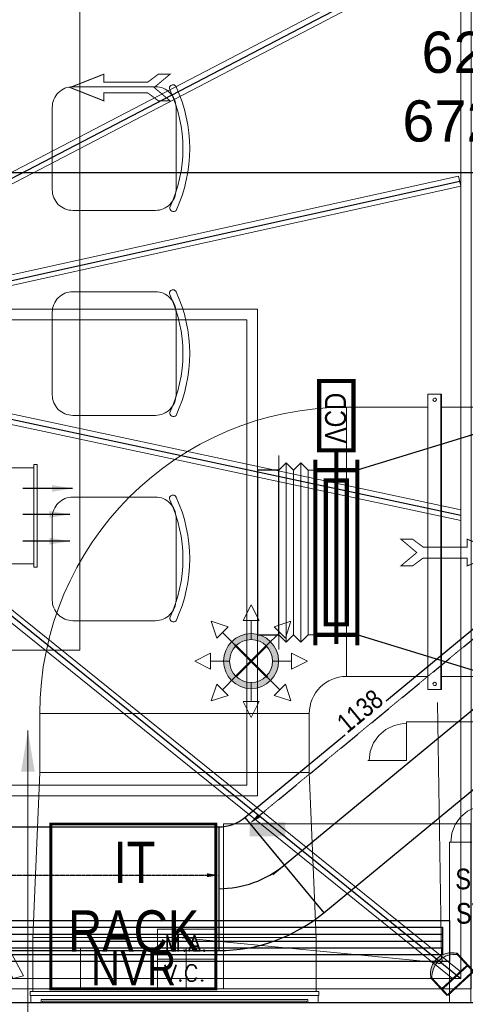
# Model space of a CAD drawing. Header units: millimetres. Extents: x -125266 to 274256, y -711690 to -301689.
# Tile 29 of 256: x -55767 to -54147, y -362015 to -358432. Entities that reach past the tile are written whole.
import ezdxf

# ---------------------------------------------------------------- set-up
doc = ezdxf.new("R2010")
doc.units = ezdxf.units.MM
doc.header["$PDMODE"] = 98
doc.linetypes.add('CONTINOUS', pattern=[0])
doc.linetypes.add('HIDDEN2', pattern=[0.1875, 0.125, -0.0625])
doc.layers.get('Defpoints').update_dxf_attribs({"lineweight": 5})
for name, color, linetype, lineweight in [('A-WALL', 8, 'Continuous', 18), ('ARCH', 7, 'Continuous', 0), ('CCTV CAMERA', 5, 'Continuous', 0), ('CCTV Legend', 7, 'Continuous', 5), ('CEILING', 8, 'Continuous', 5), ('Counter Top', 8, 'Continuous', 5), ('Dry Wall Partition', 7, 'Continuous', 9), ('Furniture', 8, 'Continuous', 5), ('HATCH', 253, 'Continuous', 0), ('HOOD', 6, 'Continuous', 0), ('HVAC', 170, 'Continuous', 5), ('LIGHT', 173, 'Continuous', 5), ('LOOSE FURNITURE', 8, 'Continuous', 0), ('MEPTEK -VCD', 5, 'Continuous', 25), ('MEPTEK FA FAN', 1, 'Continuous', 9), ('MEPTEK HVAC-Kitchen Exhaust Air Duct', 30, 'Continuous', 30), ('MEPTEK HVAC-Kitchen Fresh Air Duct', 3, 'Continuous', 30), ('MEPTEK SA DUCT', 6, 'Continuous', 9), ('MEPTEK-TEXT1', 7, 'Continuous', 30), ('MUSIC AMPLIFIER', 4, 'Continuous', 0), ('MUSIC VOLUME CONTROL', 30, 'Continuous', 0), ('Music-VOICE CONTROLLER', 30, 'Continuous', 0), ('P-PIPE', 3, 'Continuous', 9), ('SPRINKLER PENDANT 68', 3, 'Continuous', 0), ('SPRINKLER PENDANT EXIS.', 6, 'Continuous', 0)]:
    doc.layers.add(name, color=color, linetype=linetype, lineweight=lineweight)
for name, color, linetype in [('MEPTEK-UNITS', 1, 'Continuous'), ('MEPTEL LINEAR GRILL', 5, 'Continuous'), ('Model_Top', 7, 'Continuous'), ('RACK', 7, 'Continuous')]:
    doc.layers.add(name, color=color, linetype=linetype)
doc.styles.add('Arial_B', font='arialbd.ttf', dxfattribs={"height": 350})
doc.styles.add('ARL', font='ARIALN.TTF')
doc.styles.add('REVAC', font='verdana.ttf', dxfattribs={"height": 50})
doc.styles.add('SA-DESIGN', font='arial.ttf')
doc.styles.add('SAN', font='romans.shx')
doc.styles.get("Standard").update_dxf_attribs({"font": 'ARIALN.TTF'})
doc.styles.add('Times New Roman', font='times.ttf', dxfattribs={"height": 150})
doc.dimstyles.new('ARA-125', dxfattribs={"dimtxt": 200, "dimasz": 75, "dimexe": 0, "dimexo": 75, "dimgap": 7.5, "dimtad": 0, "dimdec": 0, "dimrnd": 5, "dimdsep": 46, "dimtxsty": 'Times New Roman', "dimblk": 'ARCHTICK', "dimcen": 56.25, "dimdle": 56.25, "dimclrd": 256, "dimclre": 256, "dimclrt": 256, "dimazin": 3, "dimtfac": 1, "dimtdec": 0, "dimtix": 1, "dimtmove": 1, "dimatfit": 3, "dimfxl": 0, "dimtolj": 1, "dimlwd": -1, "dimlwe": 0, "dimarcsym": 0})
doc.dimstyles.new('Copy of Standard', dxfattribs={"dimtxt": 70, "dimasz": 42, "dimexe": 24, "dimexo": 24, "dimgap": 24, "dimtad": 1, "dimtoh": 1, "dimdec": 0, "dimzin": 0, "dimdsep": 46, "dimtxsty": 'Standard', "dimcen": 0.09, "dimadec": 0, "dimazin": 0, "dimtfac": 1, "dimtdec": 0, "dimtofl": 0, "dimtmove": 0, "dimatfit": 3, "dimfxl": 0, "dimtolj": 1, "dimtzin": 0, "dimarcsym": 0})
doc.dimstyles.new('SA DESIGN', dxfattribs={"dimtxt": 10, "dimasz": 4, "dimexe": 1, "dimexo": 1, "dimgap": 1, "dimtad": 0, "dimtih": 1, "dimtoh": 1, "dimdec": 0, "dimzin": 0, "dimdsep": 46, "dimtxsty": 'Standard', "dimcen": 0.09, "dimclrd": 7, "dimclre": 1, "dimclrt": 256, "dimadec": 0, "dimazin": 0, "dimtfac": 1, "dimtdec": 0, "dimtofl": 0, "dimtmove": 1, "dimatfit": 3, "dimfxl": 0, "dimtolj": 1, "dimtzin": 0, "dimarcsym": 0})

# ---------------------------------------------------------------- blocks, each defined once
blk = doc.blocks.new('MESH JALI CEILING')
at = {"layer": 'CEILING'}
for points in [[(-21015.9, -317259.2), (-14462.8, -319175.5), (-14462.8, -323005.9), (-21015.9, -323005.9), (-21015.9, -322945.9), (-21015.9, -317259.2)], [(-20977.9, -317767.1), (-20977.9, -317718.2), (-14500.8, -322943.5), (-14500.8, -322967.9), (-14531.1, -322967.9), (-20977.9, -317767.1)], [(-18781.6, -317952.2), (-18834.4, -317936.8), (-16129.2, -322967.9), (-16090.9, -322958.9), (-18781.6, -317952.2)], [(-14527.1, -319196.3), (-20977.9, -322558.8), (-20977.9, -322601.7), (-14500.8, -319225.4), (-14500.8, -319204), (-14527.1, -319196.3)], [(-20977.9, -319878.6), (-20977.9, -319917.4), (-14500.8, -321301), (-14500.8, -321262.6), (-20977.9, -319878.6)], [(-17304.7, -320666.3), (-17298, -320703.8), (-14500.8, -320085.3), (-14509, -320048.2), (-17304.7, -320666.3)]]:
    blk.add_lwpolyline(points, dxfattribs=at)
blk.add_lwpolyline([(-20977.9, -317309.9), (-14500.8, -319204), (-14500.8, -322967.9), (-20977.9, -322967.9), (-20977.9, -322945.9)], close=True, dxfattribs=at)
blk = doc.blocks.new('DIAL-LT-NDE-ZZ-M3-A-100_rvt-1-Store 26 at Node L4 Level')
at = {"layer": 'A-WALL', "color": 8, "lineweight": 25}
blk.add_line((-556936.1, 143574.5), (-556936.5, 136858), dxfattribs=at)
blk = doc.blocks.new('A$Cc01f1872')
at = {"layer": 'LOOSE FURNITURE', "lineweight": 0}
for points in [[(14.5, 427.4, -0.702362), (3.9, 450, 0.130118)], [(443.3, 427.4, 1), (453.9, 450, -0.636364)]]:
    blk.add_lwpolyline(points, format="xyb", dxfattribs=at)
blk.add_lwpolyline([(453.9, 75), (453.9, 375, 0.414214), (378.9, 450), (78.9, 450, 0.414214), (3.9, 375), (3.9, 75, 0.414214), (78.9, 0), (378.9, 0, 0.414214)], format="xyb", close=True, dxfattribs=at)
for radius in [531.3, 506.3]:
    blk.add_arc((228.9, -31.3), radius, 64.9424, 115.0576, dxfattribs=at)
blk = doc.blocks.new('ARCH')
at = {"layer": 'Counter Top', "lineweight": 0}
blk.add_lwpolyline([(-55548.1, -357826.9), (-58748.3, -357826.9), (-58748.3, -360726.7), (-55548.1, -360726.7)], close=True, dxfattribs=at)
at = {"layer": 'Dry Wall Partition', "lineweight": 0}
blk.add_lwpolyline([(-60678.1, -362009.1), (-54126.2, -362009.1), (-54126.2, -361959.1), (-60678.1, -361959.1)], close=True, dxfattribs=at)
at = {"layer": 'Furniture', "lineweight": 0}
blk.add_lwpolyline([(-58748.3, -357826.9), (-55548.1, -357826.9), (-55548.1, -360726.7), (-58748.3, -360726.7)], close=True, dxfattribs=at)
at = {"layer": 'Furniture'}
blk.add_lwpolyline([(-54126.2, -361359.1), (-54126.2, -361959.1), (-55026.2, -361959.1), (-55026.2, -361359.1)], close=True, dxfattribs=at)
at = {"lineweight": 5, "rotation": 270}
blk.add_blockref('DIAL-LT-NDE-ZZ-M3-A-100_rvt-1-Store 26 at Node L4 Level', (-197570.7, -918945.6), dxfattribs=at)
at = {"layer": 'LOOSE FURNITURE', "xscale": -1, "rotation": 270}
for p in [(-55648.8, -359130.3), (-55648.8, -359876.2), (-55648.8, -360623.2)]:
    blk.add_blockref('A$Cc01f1872', p, dxfattribs=at)
at = {"layer": 'Furniture', "color": 7, "insert": (-53994.7, -361521.7), "char_height": 75, "width": 1945.672, "attachment_point": 2, "style": 'Arial_B'}
blk.add_mtext('{\\fArial Narrow|b0|i0|c0|p34;SERVICE \\PSTATION }', dxfattribs=at)
blk = doc.blocks.new('68 DEGREE PENDANT')
at = {"layer": 'SPRINKLER PENDANT EXIS.'}
h = blk.add_hatch(color=1, dxfattribs=at)
h.paths.add_polyline_path([(100, 0, -1), (-100, 0, -1)])
h.paths.add_polyline_path([(-78.2, 0, 1), (78.2, 0, 1)], flags=16)
at = {"layer": 'SPRINKLER PENDANT EXIS.', "color": 1}
for p, q in [((0, 205.1), (-29, 147.4)), ((0, 205.1), (28.9, 147.4)), ((-145.1, 145), (-83.8, 124.7)), ((-145.1, 145), (-124.7, 83.8)), ((28.9, 147.4), (-29, 147.4)), ((0, 78.2), (0, 147.4)), ((145, 145.1), (83.8, 124.7)), ((145, 145.1), (124.7, 83.8)), ((-124.7, 83.8), (-83.8, 124.7)), ((124.7, 83.8), (83.8, 124.7)), ((-55.3, 55.3), (-104.3, 104.2)), ((55.3, 55.3), (104.2, 104.3)), ((-205.1, 0), (-147.4, 28.9)), ((-147.4, 28.9), (-147.4, -29)), ((78.2, 0), (147.4, 0)), ((205.1, 0), (147.4, 29)), ((147.4, -28.9), (147.4, 29)), ((205.1, 0), (147.4, -28.9)), ((-205.1, 0), (-147.4, -29)), ((-78.2, 0), (-147.4, 0)), ((-55.3, -55.3), (-104.2, -104.3)), ((55.3, -55.3), (104.3, -104.2)), ((-145, -145.1), (-124.7, -83.8)), ((-124.7, -83.8), (-83.8, -124.7)), ((0, -78.2), (0, -147.4)), ((83.8, -124.7), (124.7, -83.8)), ((145.1, -145), (124.7, -83.8)), ((-145, -145.1), (-83.8, -124.7)), ((145.1, -145), (83.8, -124.7)), ((0, -205.1), (-28.9, -147.4)), ((-28.9, -147.4), (29, -147.4)), ((0, -205.1), (29, -147.4))]:
    blk.add_line(p, q, dxfattribs=at)
at = {"layer": 'SPRINKLER PENDANT EXIS.', "color": 1, "const_width": 7.76}
for points in [[(-58.8, 58.8), (58.8, -58.8)], [(55.3, 55.3), (-55.3, -55.3)]]:
    blk.add_lwpolyline(points, dxfattribs=at)
at = {"layer": 'SPRINKLER PENDANT EXIS.', "color": 1}
for radius in [100, 78.2]:
    blk.add_circle((0, 0), radius, dxfattribs=at)
blk = doc.blocks.new('A$C74DF1A55')
at = {"layer": 'SPRINKLER PENDANT 68'}
blk.add_blockref('68 DEGREE PENDANT', (6018.9, -8646), dxfattribs=at)
blk = doc.blocks.new('dome camera')
at = {"layer": 'CCTV CAMERA'}
blk.add_hatch(color=3, dxfattribs=at).paths.add_polyline_path([(-1802898, -38106, -0.452865), (-1802912, -38531), (-1802890, -38531, 0.531355), (-1802888, -38094)])
at = {"layer": 'CCTV CAMERA', "color": 3}
for p, q in [((-1802888, -38094), (-1802912, -38094)), ((-1802888, -38094), (-1802898, -38106)), ((-1802890, -38531), (-1802912, -38531))]:
    blk.add_line(p, q, dxfattribs=at)
for points in [[(-1802811, -38277), (-1800447, -36163)], [(-1802811, -38348), (-1800447, -40462)]]:
    blk.add_lwpolyline(points, dxfattribs=at)
for points in [[(-1803194, -38094, 25, 25, 0), (-1803091, -38094, 50, 50, 0)], [(-1803194, -38094, 25, 25, 0), (-1803194, -38531, 50, 50, 0)], [(-1803091, -38094, 25, 25, 0), (-1802888, -38094, 50, 50, 0)], [(-1803091, -38094, 25, 25, 0), (-1803091, -38531, 50, 50, 0)], [(-1803194, -38531, 25, 25, 0), (-1803091, -38531, 50, 50, 0)], [(-1803091, -38531, 25, 25, 0), (-1802888, -38531, 50, 50, 0)]]:
    blk.add_lwpolyline(points, format="xyseb", dxfattribs=at)
at = {"layer": 'CCTV CAMERA', "color": 3, "const_width": 12.9}
blk.add_lwpolyline([(-1802811, -38276, 0.402103), (-1802846, -38313, 0.401283), (-1802811, -38349, 0.401283)], format="xyb", dxfattribs=at)
at = {"layer": 'CCTV CAMERA', "color": 3}
for centre, radius, start, end in [((-1803092, -38312), 283, 309.3583, 50.6417), ((-1803037, -38312), 264, 303.8352, 55.7719)]:
    blk.add_arc(centre, radius, start, end, dxfattribs=at)
blk = doc.blocks.new('VOICE CONTROLER')
at = {"layer": 'MUSIC VOLUME CONTROL'}
blk.add_lwpolyline([(-13.48, 13.74), (13.48, 13.74), (13.48, 0), (-13.48, 0)], close=True, dxfattribs=at)
at = {"layer": 'MUSIC VOLUME CONTROL', "style": 'SAN'}
blk.add_text('V.C.', height=7.56, dxfattribs=at).set_placement((-10.33, 3.5))
blk = doc.blocks.new('MUSIC AMPL.')
at = {"layer": 'MUSIC AMPLIFIER'}
blk.add_lwpolyline([(-8.98, 9.16), (8.98, 9.16), (8.98, 0), (-8.98, 0)], close=True, dxfattribs=at)
at = {"layer": 'MUSIC AMPLIFIER', "style": 'SAN'}
blk.add_text('M.A.', height=5.04, dxfattribs=at).set_placement((-6.88, 2.33))
blk = doc.blocks.new('H-06')
at = {"layer": 'Model_Top', "insert": (-80766.8, -343311.7), "char_height": 37.5, "attachment_point": 7, "style": 'REVAC'}
blk.add_mtext('\\pi-189.9681;{\\C7;Fresh air collar\\P\\pi-129.09671;430 x 200\\P\\pi-225.67999;660 CFM @ 90 Pa}', dxfattribs=at)
blk = doc.blocks.new('V_Fire_Damper - V_MSFD-18184307-RCP-Store 26 at Node L4 Level')
at = {"layer": 'MEPTEK SA DUCT', "color": 225, "lineweight": 13}
for p, q in [((-150, 525), (-135, 525)), ((-150, 525), (-150, -525)), ((-135, -525), (-135, 525)), ((135, 525), (150, 525)), ((135, 525), (135, -525)), ((150, -525), (150, 525)), ((-120, 485), (-120, -485)), ((-108.9, 485), (-120, 485)), ((-115, -480), (-115, 480)), ((-115, 480), (-108.9, 480)), ((120, 485), (115.1, 485)), ((120, -485), (120, 485)), ((-120, -485), (-108.9, -485)), ((-108.9, -480), (-115, -480)), ((115.2, -485), (120, -485)), ((-150, -525), (-135, -525)), ((135, -525), (150, -525))]:
    blk.add_line(p, q, dxfattribs=at)
blk = doc.blocks.new('Duct Support - Duct Support-18184345-RCP-Store 26 at Node L4 Level')
at = {"layer": 'MEPTEK SA DUCT', "color": 10, "lineweight": 13}
for p, q in [((22.5, 537), (-25, 537)), ((-25, 537), (-25, -537)), ((25, 537), (22.5, 537)), ((22.5, 537), (22.5, -537)), ((25, 537), (25, -537)), ((-25, -537), (22.5, -537)), ((22.5, -537), (25, -537))]:
    blk.add_line(p, q, dxfattribs=at)
for centre, start, end in [((0, 517), 90, 270), ((0, 517), 270, 90), ((0, -517), 90, 270), ((0, -517), 270, 90)]:
    blk.add_arc(centre, 6.25, start, end, dxfattribs=at)
blk = doc.blocks.new('A$C6072246C')
at = {"layer": 'MEPTEK SA DUCT', "color": 225, "lineweight": 13}
for p, q in [((-1928.5, -4109.6), (-1928.5, -6019.6)), ((-948.5, -4109.6), (-948.5, -6019.6)), ((-1928.5, -6069.6), (-1928.5, -6365.5)), ((-948.5, -6069.6), (-948.5, -6365.5)), ((-1928.5, -6365.5), (-948.5, -6365.5)), ((-1928.5, -6365.5), (-948.5, -6365.5)), ((1.5, -6475.5), (-598.5, -6500.5)), ((1.5, -6475.5), (1.5, -7505.5)), ((197.5, -6475.5), (1.5, -6475.5)), ((1.5, -7505.5), (1.5, -6475.5)), ((212.5, -6468), (238.6, -6468)), ((-813.5, -6500.5), (-813.5, -7480.5)), ((-598.5, -6500.5), (-813.5, -6500.5)), ((-813.5, -6500.5), (-813.5, -7480.5)), ((-598.5, -7480.5), (-598.5, -6500.5)), ((-598.5, -6500.5), (-598.5, -7480.5)), ((-598.5, -7480.5), (-813.5, -7480.5)), ((-598.5, -7480.5), (1.5, -7505.5)), ((197.5, -7505.5), (1.5, -7505.5)), ((238.5, -7513), (212.5, -7513))]:
    blk.add_line(p, q, dxfattribs=at)
for radius in [1115, 135]:
    blk.add_arc((-813.5, -6365.5), radius, 180, 270, dxfattribs=at)
at = {"layer": 'P-PIPE', "color": 4, "lineweight": 13}
for p, q in [((-783.1, -6146.5), (-783, -4590.1)), ((-783.1, -6146.5), (-701, -6146.5)), ((-701, -6146.5), (-642.2, -6146.5)), ((-642.2, -6146.5), (-642.3, -6205.2)), ((-642.3, -6205.2), (-642.3, -6287.4))]:
    blk.add_line(p, q, dxfattribs=at)
at = {"layer": 'P-PIPE', "color": 1, "lineweight": 13}
for p in [(-345, -5908.7), (238.6, -5990.9)]:
    blk.add_line(p, (-345, -5990.8), dxfattribs=at)
at = {"layer": 'P-PIPE', "color": 1, "lineweight": 13, "flags": 128}
blk.add_lwpolyline([(-345, -5986.1), (-378.2, -5982), (-409.4, -5969.9), (-436.7, -5950.5), (-458.5, -5925.1), (-473.4, -5895.2), (-480.6, -5862.5), (-481.1, -5849.9)], dxfattribs=at)
at = {"layer": 'P-PIPE', "color": 4, "lineweight": 13, "flags": 128}
blk.add_lwpolyline([(-642.3, -6282.6), (-675.5, -6278.5), (-706.7, -6266.4), (-734, -6247.1), (-755.7, -6221.7), (-770.6, -6191.7), (-777.8, -6159), (-778.4, -6146.5)], dxfattribs=at)
at = {"layer": 'P-PIPE', "color": 4, "lineweight": 13}
blk.add_arc((-642.2, -6146.5), 0.507, 179.9967, 269.996, dxfattribs=at)
at = {"color": 190, "lineweight": 13, "rotation": 89.99999999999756}
blk.add_blockref('Duct Support - Duct Support-18184345-RCP-Store 26 at Node L4 Level', (-1438.5, -6044.6), dxfattribs=at)
at = {"color": 190, "lineweight": 13, "extrusion": (0, 0, -1), "rotation": 180}
blk.add_blockref('V_Fire_Damper - V_MSFD-18184307-RCP-Store 26 at Node L4 Level', (-347.5, -6990.5), dxfattribs=at)
blk = doc.blocks.new('*U1599')
at = {"const_width": 10}
for points in [[(-25, 50), (418.1, 50)], [(-22.1, 0), (440.3, 0), (440.3, 41)], [(-25, -50), (418.1, -50)]]:
    blk.add_lwpolyline(points, dxfattribs=at)
for points in [[(0, 50), (393.1, 50), (393.1, -50), (0, -50)], [(440.3, 41), (605.8, 41), (605.8, -41), (440.3, -41)]]:
    blk.add_lwpolyline(points, close=True, dxfattribs=at)
at = {"color": 1, "const_width": 10}
blk.add_lwpolyline([(25, 25), (368.1, 25), (368.1, -25), (25, -25)], close=True, dxfattribs=at)
at = {"insert": (456.9, 23.1), "char_height": 50, "attachment_point": 1}
blk.add_mtext_dynamic_manual_height_columns('VCD', width=59.679, gutter_width=10, heights=[0], dxfattribs=at)
blk = doc.blocks.new('_ArchTick')
at = {"color": 0, "linetype": 'ByBlock', "const_width": 0.15}
blk.add_lwpolyline([(-0.5, -0.5), (0.5, 0.5)], dxfattribs=at)
blk = doc.blocks.new('*U1619')
at = {"color": 8}
for p, q in [((25, 100), (7011.1, 100)), ((25, 75), (7011.1, 75)), ((25, 50), (7011.1, 50))]:
    blk.add_line(p, q, dxfattribs=at)
blk.add_lwpolyline([(0, 0), (0, 150), (7036.1, 150), (7036.1, 0)], close=True)
at = {"color": 1}
blk.add_lwpolyline([(25, 25), (25, 125), (7011.1, 125), (7011.1, 25)], close=True, dxfattribs=at)
blk = doc.blocks.new('*D1653')
at = {"layer": 'Defpoints', "color": 0, "transparency": 16777216}
for p in [(-57600.3, -361496.2, 0), (-55043.5, -361496.2, -0.7), (-55043.5, -361545.5)]:
    blk.add_point(p, dxfattribs=at)
at = {"layer": 'MEPTEK HVAC-Kitchen Exhaust Air Duct', "color": 0, "linetype": 'HIDDEN2', "lineweight": -2, "transparency": 16777216}
for p, q in [((-57600.3, -361520.2), (-57600.3, -361569.5)), ((-57558.3, -361545.5), (-55085.5, -361545.5)), ((-55043.5, -361520.2), (-55043.5, -361569.5))]:
    blk.add_line(p, q, dxfattribs=at)
at = {"layer": 'MEPTEK HVAC-Kitchen Exhaust Air Duct', "color": 0, "transparency": 16777216}
for points in [[(-57558.3, -361538.5), (-57558.3, -361552.5), (-57600.3, -361545.5)], [(-55085.5, -361538.5), (-55085.5, -361552.5), (-55043.5, -361545.5)]]:
    blk.add_solid(points, dxfattribs=at)
at = {"layer": 'MEPTEK HVAC-Kitchen Exhaust Air Duct', "color": 0, "transparency": 16777216, "insert": (-56321.9, -361485.8), "char_height": 70, "attachment_point": 5, "bg_fill": 3, "box_fill_scale": 1.1, "bg_fill_color": 256, "bg_fill_true_color": 13158600, "bg_fill_transparency": 0}
blk.add_mtext('\\A1;2557', dxfattribs=at)
blk = doc.blocks.new('*D1654')
at = {"layer": 'Defpoints', "color": 0, "transparency": 16777216}
for p in [(-54053.2, -360632.2), (-53927.7, -360784, 3.5), (-54804.7, -361508.6, -0.8)]:
    blk.add_point(p, dxfattribs=at)
at = {"layer": 'MEPTEK HVAC-Kitchen Exhaust Air Duct', "color": 0, "linetype": 'HIDDEN2', "lineweight": -2, "transparency": 16777216}
for p, q in [((-53943, -360765.5), (-54068.4, -360613.7)), ((-54897.7, -361330.1), (-54085.5, -360658.9)), ((-54820, -361490.1), (-54945.4, -361338.3))]:
    blk.add_line(p, q, dxfattribs=at)
at = {"layer": 'MEPTEK HVAC-Kitchen Exhaust Air Duct', "color": 0, "transparency": 16777216}
for points in [[(-54090, -360653.5), (-54081.1, -360664.3), (-54053.2, -360632.2)], [(-54902.2, -361324.7), (-54893.3, -361335.5), (-54930.1, -361356.8)]]:
    blk.add_solid(points, dxfattribs=at)
at = {"layer": 'MEPTEK HVAC-Kitchen Exhaust Air Duct', "color": 0, "transparency": 16777216, "insert": (-54529.7, -360948.4), "char_height": 70, "attachment_point": 5, "rotation": 39.5684, "bg_fill": 3, "box_fill_scale": 1.1, "bg_fill_color": 256, "bg_fill_true_color": 13158600, "bg_fill_transparency": 0}
blk.add_mtext('\\A1;1138', dxfattribs=at)

msp = doc.modelspace()

# ---------------------------------------------------------------- hatches: boundary and pattern name
at = {"layer": 'HATCH', "true_color": 0xffffff}
h = msp.add_hatch(color=7, dxfattribs=at)
h.dxf.hatch_style = 1
h.paths.add_polyline_path([(-54930.9, -361353.5), (-54800.9, -361353.5), (-54800.9, -361403.8), (-54930.9, -361403.8)])

# ---------------------------------------------------------------- linework, layer by layer
at = {"layer": 'CCTV Legend', "color": 3, "ltscale": 2}
msp.add_lwpolyline([(-55546.4, -361811.5), (-55161.5, -361811.5), (-55161.5, -361959.1), (-55546.4, -361959.1)], close=True, dxfattribs=at)
at = {"layer": 'LIGHT', "color": 4, "lineweight": 30}
msp.add_lwpolyline([(-56966.9, -359619.3), (-54163, -358157.3)], dxfattribs=at)
at = {"layer": 'LIGHT', "color": 6, "lineweight": 30}
msp.add_lwpolyline([(-56912.8, -359628.3), (-54167.1, -359020)], dxfattribs=at)
at = {"layer": 'LIGHT', "color": 140, "lineweight": 30}
msp.add_lwpolyline([(-56963.7, -359637.3), (-54163, -360235)], dxfattribs=at)
at = {"layer": 'LIGHT', "color": 3, "lineweight": 30}
msp.add_lwpolyline([(-56967.5, -359655.2), (-54163, -361921.1)], dxfattribs=at)
at = {"layer": 'MEPTEK FA FAN'}
for p, q in [((-54825.2, -360018.1), (-54825.2, -360724.7)), ((-54825.2, -360071.4), (-54798.5, -360044.7)), ((-54798.5, -360044.7), (-54798.5, -360698)), ((-54798.5, -360044.7), (-54771.9, -360071.4)), ((-54771.9, -360071.4), (-54745.2, -360044.7)), ((-54745.2, -360044.7), (-54745.2, -360698)), ((-54745.2, -360044.7), (-54718.6, -360071.4)), ((-54771.9, -360071.4), (-54771.9, -360671.4)), ((-54718.6, -360071.4), (-54718.6, -360671.4)), ((-54718.6, -360071.4), (-54691.9, -360071.4)), ((-54691.9, -360071.4), (-54691.9, -360671.4)), ((-54825.2, -360671.4), (-54798.5, -360698)), ((-54798.5, -360698), (-54771.9, -360671.4)), ((-54771.9, -360671.4), (-54745.2, -360698)), ((-54745.2, -360698), (-54718.6, -360671.4)), ((-54718.6, -360671.4), (-54691.9, -360671.4))]:
    msp.add_line(p, q, dxfattribs=at)
for points in [[(-56462.3, -361256.9), (-54902.3, -361256.9), (-54902.3, -359485.9), (-56462.3, -359485.9)], [(-56423.7, -361218.3), (-54940.8, -361218.3), (-54940.8, -359524.4), (-56423.7, -359524.4)], [(-55909.1, -360063), (-55716.3, -360063), (-55716.3, -360412.1), (-55909.1, -360412.1)], [(-55716.3, -360050.5), (-55703.8, -360050.5), (-55703.8, -360424.6), (-55716.3, -360424.6)]]:
    msp.add_lwpolyline(points, close=True, dxfattribs=at)
msp.add_lwpolyline([(-54825.2, -360709.9), (-54825.2, -360032.8)], dxfattribs=at)
at = {"layer": 'MEPTEK HVAC-Kitchen Exhaust Air Duct'}
for p, q in [((-54948, -361335.2, 0.2), (-54071.1, -360610.5, 4.3)), ((-54846.3, -361543, 0), (-53927.7, -360784, 4.3)), ((-54661.3, -361682.1, 0.2), (-53784.4, -360957.4, 4.3)), ((-54948, -361335.2, 0.2), (-54661.3, -361682.1, 0.2)), ((-57600.3, -361369.5, 0), (-55043.5, -361369.5, 0)), ((-55043.5, -361369.5, 0), (-55043.5, -361819.5, -2.5)), ((-57600.3, -361819.5, 0), (-55043.5, -361819.5, 0))]:
    msp.add_line(p, q, dxfattribs=at)
at = {"layer": 'MEPTEK HVAC-Kitchen Exhaust Air Duct', "extrusion": (4.74676e-16, -0.005609, 0.999984)}
for radius in [150, 375, 600]:
    msp.add_arc((-55043.5, -361213.9, 2026.8), radius, 270, 309.5689, dxfattribs=at)
at = {"layer": 'MEPTEK HVAC-Kitchen Fresh Air Duct'}
msp.add_line((-53940.9, -358989.7), (-56913, -358989.7), dxfattribs=at)
at = {"layer": 'MEPTEK HVAC-Kitchen Fresh Air Duct', "linetype": 'CONTINOUS', "lineweight": -2, "ltscale": 25}
for p, q in [((-54089.5, -359933.9), (-54539.5, -360071.4)), ((-54089.5, -360808.9), (-54539.5, -360671.4))]:
    msp.add_line(p, q, dxfattribs=at)
at = {"layer": 'MEPTEK HVAC-Kitchen Fresh Air Duct', "const_width": 3.53}
for points in [[(-55584.1, -358679.1), (-55461.5, -358630.7), (-55461.5, -358659.3), (-55301.2, -358659.3), (-55262.9, -358630.7), (-55220.4, -358630.7), (-55278.1, -358679.1), (-55220.4, -358727.6), (-55262.9, -358727.6), (-55301.2, -358699), (-55461.5, -358699), (-55461.5, -358727.6), (-55584.1, -358679.1)], [(-54017.1, -360371.4), (-54139.7, -360322.9), (-54139.7, -360351.5), (-54300, -360351.5), (-54338.3, -360322.9), (-54380.8, -360322.9), (-54323.1, -360371.4), (-54380.8, -360419.8), (-54338.3, -360419.8), (-54300, -360391.3), (-54139.7, -360391.3), (-54139.7, -360419.8), (-54017.1, -360371.4)]]:
    msp.add_lwpolyline(points, dxfattribs=at)
at = {"layer": 'MEPTEK-UNITS', "ltscale": 2}
msp.add_lwpolyline([(-54825.2, -360671.4), (-54825.2, -360071.4), (-54902.3, -360071.4), (-54902.3, -360671.4)], close=True, dxfattribs=at)
at = {"layer": 'RACK', "const_width": 10}
msp.add_lwpolyline([(-55653.9, -361959.1), (-55053.9, -361959.1), (-55053.9, -361359.1), (-55653.9, -361359.1)], close=True, dxfattribs=at)

# ---------------------------------------------------------------- block references
at = {"layer": 'ARCH'}
msp.add_blockref('ARCH', (0, 0), dxfattribs=at)
at = {"layer": 'CCTV Legend', "lineweight": 0, "zscale": 0.2940609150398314}
for p, xscale, yscale, rotation in [((357466.9, -693076.3, -3.7), -0.2940609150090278, 0.2940609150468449, 142.0901919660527), ((-405343.1, 35508.4, 0), -0.2940609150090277, 0.2940609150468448, 312.6805012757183)]:
    msp.add_blockref('dome camera', p, dxfattribs=dict(at, xscale=xscale, yscale=yscale, rotation=rotation))
at = {"layer": 'CEILING'}
msp.add_blockref('MESH JALI CEILING', (-39662.2, -38953.2), dxfattribs=at)
at = {"layer": 'HOOD'}
msp.add_blockref('H-06', (30912.2, -17619.3), dxfattribs=at)
at = {"layer": 'HVAC', "rotation": 270}
msp.add_blockref('A$C6072246C', (-48213.7, -361770.8), dxfattribs=at)
at = {"layer": 'MEPTEK -VCD', "xscale": -1.524, "yscale": 1.524, "zscale": 1.524, "rotation": 270}
msp.add_blockref('*U1599', (-54615.7, -360670.5), dxfattribs=at)
at = {"layer": 'MEPTEL LINEAR GRILL'}
msp.add_blockref('*U1619', (-61240.7, -361860.1), dxfattribs=at)
at = {"layer": 'MUSIC AMPLIFIER', "xscale": 11.83801170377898, "yscale": 11.83801170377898, "zscale": 11.83801170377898}
msp.add_blockref('MUSIC AMPL.', (-55160.3, -361850.7), dxfattribs=at)
at = {"layer": 'Music-VOICE CONTROLLER', "xscale": 7.89200780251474, "yscale": 7.89200780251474, "zscale": 7.89200780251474}
msp.add_blockref('VOICE CONTROLER', (-55160.3, -361959.1), dxfattribs=at)
at = {"layer": 'SPRINKLER PENDANT 68'}
msp.add_blockref('A$C74DF1A55', (-60944.6, -352120.4), dxfattribs=at)

# ---------------------------------------------------------------- texts
at = {"layer": 'CCTV Legend', "color": 0, "lineweight": 30, "style": 'ARL'}
msp.add_text('NVR', height=128.14, rotation=0, dxfattribs=at).set_placement((-55508, -361946.2, 0))
at = {"layer": 'MEPTEK HVAC-Kitchen Fresh Air Duct', "insert": (-53886.5, -358677), "char_height": 150, "width": 2133.738, "attachment_point": 5, "style": 'SA-DESIGN'}
msp.add_mtext('625X500\\P6725 CFM', dxfattribs=at)
at = {"layer": 'RACK', "color": 3, "lineweight": 0, "insert": (-55481, -361423.3), "char_height": 150, "attachment_point": 1}
msp.add_mtext_dynamic_manual_height_columns('\\pi54.99251;IT \\P\\pi-110.30421;RACK', width=243.205, gutter_width=1, heights=[0], dxfattribs=at)

# ---------------------------------------------------------------- leaders
at = {"layer": 'MEPTEK FA FAN'}
for points, dimstyle, override in [([(-55575, -360138.2, 0), (-55755.3, -360138.2, 0)], 'SA DESIGN', {"dimasz": 75, "dimgap": 1, "dimtad": 0}), ([(-55584.5, -360232.6, 0), (-55755.3, -360232.6, 0)], 'SA DESIGN', {"dimasz": 75, "dimgap": 1, "dimtad": 0}), ([(-55584.5, -360330.1, 0), (-55755.3, -360330.1, 0)], 'SA DESIGN', {"dimasz": 75}), ([(-55737.5, -361019, -1.1), (-55737.5, -363831.8, -1.1), (-53814.5, -363831.8, -1.1)], 'ARA-125', {"dimtxt": 150, "dimasz": 150})]:
    msp.add_leader(points, dimstyle=dimstyle, override=override, dxfattribs=at)

# ---------------------------------------------------------------- next in the draw order: dimensions: what is measured, and where the dimension line sits
at = {"layer": 'MEPTEK HVAC-Kitchen Exhaust Air Duct'}
dim = msp.add_aligned_dim(p1=(-54804.7, -361508.6, -0.8), p2=(-53927.7, -360784, 3.5), distance=196.9, dimstyle='Copy of Standard', override={"dimfxl": 1.66875, "dimtfill": 1, "dimarcsym": 2}, dxfattribs=at)
dim.commit()
dim.dimension.update_dxf_attribs({"geometry": '*D1654', "text_midpoint": (-54529.7, -360948.4)})
dim = msp.add_linear_dim(base=(-55043.5, -361545.5), p1=(-57600.3, -361496.2, 0), p2=(-55043.5, -361496.2, -0.7), dimstyle='Copy of Standard', override={"dimfxl": 1.66875, "dimtfill": 1, "dimarcsym": 2}, dxfattribs=at)
dim.commit()
dim.dimension.update_dxf_attribs({"geometry": '*D1653', "text_midpoint": (-56321.9, -361485.8)})

# ---------------------------------------------------------------- next in the draw order: texts
at = {"layer": 'MEPTEK-TEXT1', "char_height": 350, "attachment_point": 1}
for s, insert, width in [('{\\fCalibri|b0|i0|c0|p34;\\H1.28571x;\\C1;GENERAL GUIDELINES-HVAC :\\P\\fArial Narrow|b0|i0|c0|p34;\\H0.88889x;\\C256;\\P\\fCalibri|b0|i0|c0|p34;\\C4;DUCTING :\\H0.875x;\\P\\pi-1050,l1050,t1050;\\C256;1.^IDUCTING SHALL BE IN ACCORDANCE WITH IS 655, GALVANIZED IRON SHEET TO BE USED FOR ALL DUCTING WORKS. THERMAL INSULATION ON DUCTS SHALL BE 19 MM THICK. CLOSED CELL CLASS “O” BS 476 PART 6-7 FM APPROVED NITRILE RUBBER ELASTOMERIC INSULATION THERMAL CONDUCTIVITY 0.033 WATTS PER METER-KELVIN (W/(M.K)) AT 0°C FOR AIR CONDITIONING DUCTING. \\P2.^ITHERMAL INSULATION ON KITCHEN EXHAUST DUCTING SHALL BE 80 MM THICK ALUMINUM FOIL FACED RESIN BONDED FIBRE GLASS WOOL OF DENSITY NOT LESS THAN 48 KG/M3.\\P3.^ITHERMAL INSULATION ON FRESH AIR, SUPPLY AIR AND RETURN AIR SHALL BE 19MM THICK CLOSED CELL ANTI-MICROBIAL CLASS “O” BS 476 AND PART 6 & 7 FM APPROVED NITRILE RUBBER ELASTOMERIC INSULATION THERMAL CONDUCTIVITY 0.033 WATTS PER METER-KELVIN (W/ (M\\fArial|b0|i0|c0|p34;.\\fCalibri|b0|i0|c0|p34;K)) AT 0°C.\\P4.^IAPPROPRIATE NUMBER OF TRAP DOORS SHALL BE PROVIDED IN KITCHEN EXHAUST DUCTING FOR OIL/GREASE CLEANING PURPOSE.\\P5.^IDUCTING INSTALLATION WITH RESPECT TO FRESH AIR INTAKE, KITCHEN EXHAUST OUT FROM LOCATION UP TO LOUVERS AT FAÇADE SHALL BE IN THE SCOPE OF CONCESSIONER INCLUDING AIR WASHER, EXHAUST FAN SECTION DRY SCRUBBER ETC.\\P6.^IEACH AND EVERY KITCHEN EXHAUST HOOD SHOULD BE EQUIPPED WITH UL LISTED, WET CHEMICAL BASED, MECHANICALLY OPERATED, AUTOMATIC FIRE SUPPRESSION SYSTEM. SEPARATE DRAWING TO BE SUBMITTED FOR HOOD SUPPRESSION SYSTEM.\\P7.^ISUPPORTING OF DUCTING TO BE DONE WITH USING ANGLE 50X 50 X 5MM AND TIE ROD OF SIZE MINIMUM 10 MM DIA/ AS PER DUCT SIZE.\\P8.^IPOST COMPLETION OF ONSITE WORK, CONCESSIONAIRE HAS TO SHARE TESTING AND COMMISSIONING REPORT WITH DIAL.\\P9.^IINTEGRATION WITH FIRE ALARM SYSTEM, SO THAT AHU GET SWITCHED OFF IN CASE OF ANY FIRE INCIDENT.\\P10.^IFOR EQUIPMENT PLACEMENT STRUCTURAL DETAILS TO BE APPROVED BY STRUCTURAL CONSULTANT AND SAME TO BE SHARE WITH DIAL.\\P11.^ITRAP DOOR WITH PROPER ACCESS TO BE PROVIDED FOR FILTER AND COPPER COIL CLEANING.\\P12.^IKITCHEN VENTILATION SHALL COMPLY TO NFPA 96 GUIDELINE.}', (-102876.1, -301696.9), 28043.429), ('{\\fCalibri|b0|i0|c0|p34;\\H1.28571x;\\C1;CHILLED WATER PIPING:-\\H0.77778x;\\P\\pi-1050,l1050,t1050;\\C256;1.^ICHILLED WATER PIPING SHALL BE CONFIRMING TO IS:1239 PART I CLASS ‘C’ HEAVY AND FITTING SHALL BE CONFORMING TO ASTM A-105,3000LBS SOCKET WELD END (UP TO 50MM) & 1S:1239 PART-II HEAVY/ASTM A-234 WPB, GR.B BUTT WELD FITTING ( ABOVE 50NB PIPE SIZE)\\P2.^IPIPING CONNECTION SHOULD BE SOCKET WELDED UP TO 50NB SIZE AND SHALL BE BUTT WELD ABOVE 50NB PIPE SIZE. PIPE FLANGES SHOULD BE CONFIRMING TO ASTM A-105 # 150 SORF AND FLANGE DIMENSION SHOULD BE IN ACCORDANCE WITH ASME/ANSI B 16.5 (150 SORF), FITTING TO FITTING WELDING IS NOT ALLOWED. NOZZLE CONNECTIONS/THREDOLETS/WELDOLETS ARE NOT ALLOWED BY PUNCTURING THE PIPE. ONLY EQUAL/UNEQUAL TEE’S SHALL BE USED FOR BRANCH CONNECTION FROM HEADER. SOCKET WELD END TEE SHOULD BE USED FOR BRANCH CONNECTION (UP-TO -50NB PIPE SIZE) W.R.T TO PRESSURE GAUGE/TEMPERATURE GAUGE/AIR VENT/DRAIN POINT ETC.\\P3.^IPOST INSTALLATION CLEARANCE BY DIAL, CHW PIPING SHALL BE TESTED @15KGF/CM2 HYDROSTATICS PRESSURE FOR 24HRS HOLD TIME AND TESTING SHOULD BE WITNESSED TO DIAL TEAM.\\P4.^ITHERMAL INSULATION ON CHW AND CONDENSATE DRAIN PIPING LINE SHALL BE 25MM THICK. CLOSED CELL ANTI-MICROBIAL CLASS “O” BS 476 AND PART 6 & 7 FM APPROVED NITRILE RUBBER ELASTOMERIC INSULATION THERMAL CONDUCTIVITY 0.033 WATTS PER METER-KELVIN (W/ (M\\fArial|b0|i0|c0|p34;⋅\\fCalibri|b0|i0|c0|p34;K)) AT 0°C.\\P5.^ICONDENSATE DRAIN PIPING SHALL BE COMPLYING TO IS 4985 CLASS 3 UPVC PIPE. SOLVENT CEMENT COMPLYING WITH ASTM D2564 SHALL BE USED FOR JOINTS.\\P6.^IFOR CEILING SUSPENDED CHILLED WATER PIPE:  PIPE SHOULD BE HANGED WITH TIE ROD OF SIZE MINIMUM 10 MM DIA.}', (-102709, -319968), 24849.354)]:
    msp.add_mtext(s, dxfattribs=dict(at, insert=insert, width=width))

doc.saveas('drawing.dxf')
